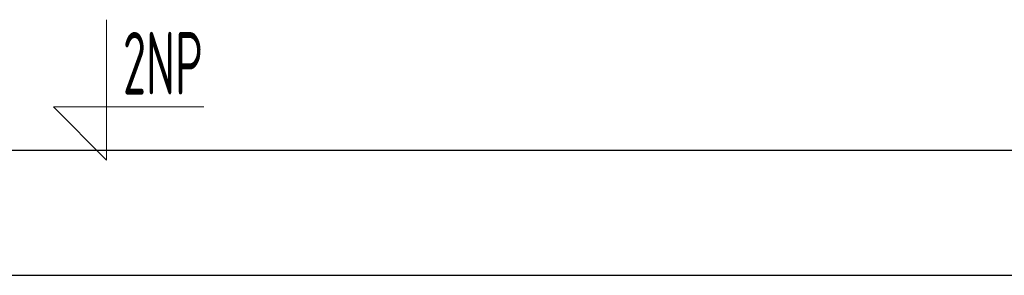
# Model space of a CAD drawing. Header units: millimetres. Extents: x 14365 to 105143, y -126377 to -22383.
# Tile 163 of 191: x 74994 to 76957, y -123757 to -123247. Entities that reach past the tile are written whole.
import ezdxf

# ---------------------------------------------------------------- set-up
doc = ezdxf.new("R2010")
doc.units = ezdxf.units.MM
doc.linetypes.add('phl_thick', pattern=[0])
doc.layers.add('UT_KOTY - DIMENZE', color=7, linetype='Continuous', lineweight=5)
doc.layers.add('VZT_50 POPIS - OBECNE', color=7, linetype='Continuous', lineweight=5)
doc.styles.add('ISOCP 2.5', font='isocp.shx', dxfattribs={"width": 0.6, "height": 2.5})

msp = doc.modelspace()

# ---------------------------------------------------------------- linework, layer by layer
at = {"ltscale": 8}
for p, q in [((31841.3, -123507.2), (105085.1, -123507.2)), ((31841.3, -123757.2), (105085.1, -123757.2))]:
    msp.add_line(p, q, dxfattribs=at)
at = {"layer": 'VZT_50 POPIS - OBECNE', "linetype": 'phl_thick'}
for p, q in [((75167, -123247.2), (75167, -123527.2)), ((75167, -123527.2), (75060.9, -123421.1)), ((75060.9, -123421.1), (75360.9, -123421.1))]:
    msp.add_line(p, q, dxfattribs=at)

# ---------------------------------------------------------------- texts
at = {"layer": 'UT_KOTY - DIMENZE', "style": 'ISOCP 2.5', "width": 0.6}
msp.add_text('2NP', height=125, dxfattribs=at).set_placement((75199.7, -123396.7))

doc.saveas('drawing.dxf')
